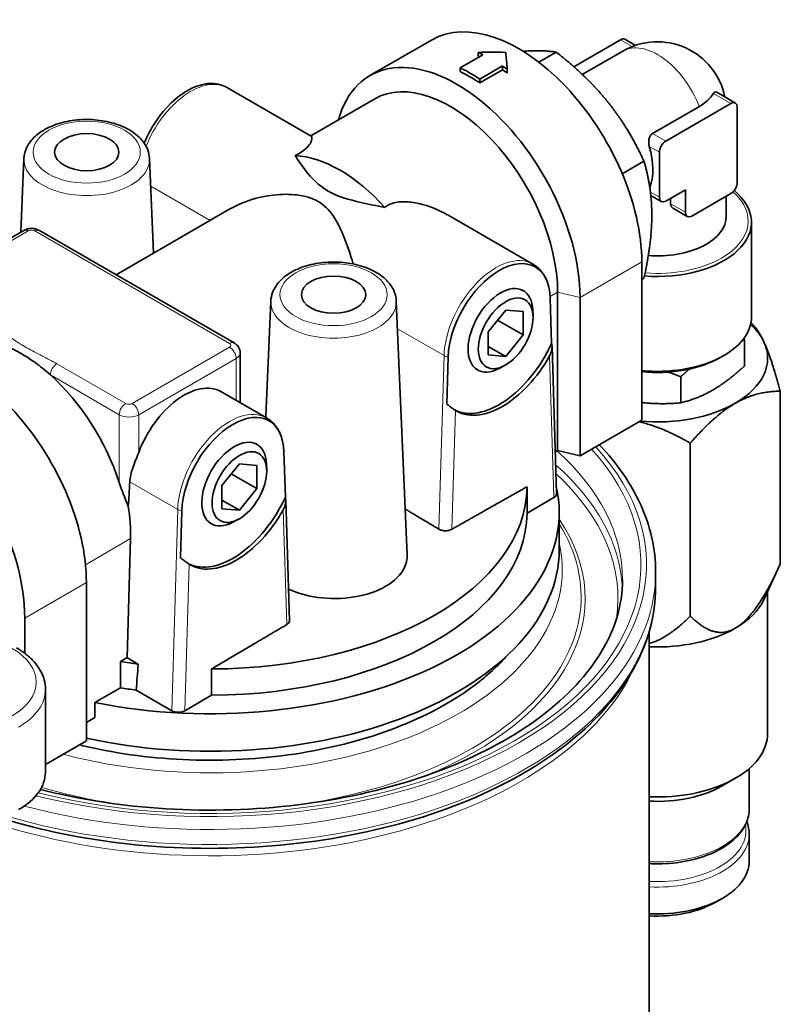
# Model space of a CAD drawing. Header units: millimetres. Extents: x 0 to 2970, y 0 to 2100.
# Tile 20 of 41: x 585 to 637, y 397 to 464. Entities that reach past the tile are written whole.
import ezdxf

# ---------------------------------------------------------------- set-up
doc = ezdxf.new("R2010")
doc.units = ezdxf.units.MM
doc.header["$LTSCALE"] = 5
doc.layers.add('Spigoli tangenti visibili(ISO)', color=7, linetype='Continuous', lineweight=15, true_color=0x00803f)
doc.layers.add('Spigoli visibili(ISO)', color=7, linetype='Continuous', lineweight=35)

msp = doc.modelspace()

# ---------------------------------------------------------------- linework, layer by layer
at = {"layer": 'Spigoli tangenti visibili(ISO)'}
for p, q in [((626.966, 461.798), (626.163, 462.262)), ((632.493, 458.607), (633.676, 457.924)), ((629.257, 455.373), (628.357, 455.892)), ((628.132, 455.001), (628.815, 454.607)), ((594.205, 452.3), (598.244, 449.967)), ((628.209, 451.895), (628.815, 451.545)), ((629.574, 451.107), (630.583, 450.525)), ((585.877, 449.257), (579.248, 445.43)), ((599.577, 441.602), (586.319, 449.257)), ((623.42, 444.728), (627.618, 447.152)), ((621.387, 444.805), (621.895, 445.098)), ((623.42, 444.728), (621.895, 445.098)), ((610.998, 442.604), (614.163, 440.776)), ((592.948, 437.52), (599.577, 441.347)), ((613.812, 428.972), (614.163, 440.776)), ((621.637, 431.119), (621.34, 440.75)), ((587.825, 440.222), (592.506, 437.52)), ((600.019, 440.582), (593.39, 436.754)), ((600.019, 437.731), (600.019, 440.582)), ((592.064, 436.754), (587.383, 439.457)), ((592.064, 432.148), (592.064, 436.754)), ((593.39, 436.754), (593.39, 434.189)), ((614.937, 437.053), (614.696, 428.96)), ((592.783, 432.198), (596.044, 430.315)), ((595.636, 416.618), (596.044, 430.315)), ((603.461, 422.473), (603.221, 430.289)), ((589.77, 426.55), (592.838, 428.322)), ((596.817, 426.591), (596.521, 416.619)), ((585.634, 422.912), (589.832, 425.336))]:
    msp.add_line(p, q, dxfattribs=at)
for centre, major_axis, ratio, start_param, end_param in [((628.68, 457.435), (-2.344, 4.059), 0.57735, 4.459084, 6.283185), ((596.925, 454.666), (2.5, 4.33), 0.57735, 0, 1.816183), ((589.854, 454.123), (4.271, 0), 0.57735, 3.116897, 6.307881), ((628.68, 449.933), (6.18, 0), 0.57735, 5.497787, 6.871393), ((585.877, 448.747), (-0.313, 0.541), 0.57735, 5.497787, 6.283185), ((586.098, 449.129), (-0.312, 0), 0.57735, 3.926991, 5.497787), ((586.319, 448.747), (0.313, 0.541), 0.57735, 0, 0.785398), ((617.697, 442.674), (2.5, 4.33), 0.57735, 0, 2.321288), ((628.68, 449.933), (-6.18, 0), 0.57735, 1.435338, 2.356194), ((606.648, 444.427), (4.271, 0), 0.57735, 3.116897, 6.307881), ((599.577, 441.092), (0.313, 0.541), 0.57735, 0, 0.785398), ((599.356, 441.475), (0.313, 0), 0.57735, 5.497787, 7.068583), ((599.577, 440.837), (-0.313, 0.541), 0.57735, 3.926991, 5.497787), ((599.356, 440.964), (0.937, 0), 0.57735, 5.497787, 6.283185), ((614.605, 441.014), (0.625, -0.019), 0.556849, 3.943845, 4.467444), ((587.825, 439.712), (-0.312, -0.541), 0.57735, 3.926991, 5.497787), ((592.506, 437.01), (-0.312, -0.541), 0.57735, 3.926991, 5.497787), ((592.727, 437.647), (0.312, 0), 0.57735, 3.926991, 5.497787), ((592.948, 437.01), (-0.313, 0.541), 0.57735, 3.926991, 5.497787), ((592.727, 437.137), (-0.937, 0), 0.57735, 0.785398, 2.356194), ((599.577, 432.213), (2.5, 4.33), 0.57735, 0, 2.321288), ((598.251, 426.548), (29.687, 0), 0.57735, 4.30151, 6.770505), ((598.251, 426.548), (29.312, 0), 0.57735, 4.30176, 6.766572), ((598.251, 425.528), (28.062, 0), 0.57735, 0, 0.572206), ((598.251, 424.507), (28.062, 0), 0.57735, 0.032237, 0.577732), ((598.251, 424.252), (27.75, 0), 0.57735, 6.197199, 6.842139), ((596.485, 430.552), (0.625, -0.019), 0.556849, 3.943845, 4.467444), ((598.251, 424.252), (25.516, 0), 0.57735, 5.32291, 6.657373), ((598.251, 424.381), (25.244, 0), 0.57735, 4.946622, 6.628928), ((598.251, 426.225), (23.961, 0), 0.57735, 4.281766, 6.41585), ((598.251, 426.038), (30.312, 0), 0.57735, 4.281971, 6.283185), ((598.251, 425.017), (30.312, 0), 0.57735, 4.119309, 6.283185), ((580.794, 418.562), (5.625, 0), 0.57735, 5.497787, 7.068583), ((598.251, 423.997), (29.875, 0), 0.57735, 4.109405, 6.029862), ((580.794, 418.051), (6.25, 0), 0.57735, 5.497787, 6.283185), ((598.251, 424.381), (-25.244, 0), 0.57735, 1.099052, 1.336563), ((628.68, 409.939), (6.25, 0), 0.57735, 4.623624, 6.283185), ((628.68, 408.472), (6.027, 0), 0.57735, 4.620327, 6.394698), ((628.68, 408.228), (6.25, 0), 0.57735, 4.623624, 6.283185)]:
    msp.add_ellipse(centre, major_axis=major_axis, ratio=ratio, start_param=start_param, end_param=end_param, dxfattribs=at)
for centre, major_axis in [((589.854, 454.615), (-3.646, 0)), ((606.648, 444.919), (3.646, 0))]:
    msp.add_ellipse(centre, major_axis=major_axis, ratio=0.57735, dxfattribs=at)
msp.add_open_spline([(583.928, 442.472), (584.091, 442.378), (584.247, 442.281), (584.4, 442.182), (584.554, 442.083), (584.704, 441.983), (584.855, 441.883), (585.157, 441.683), (585.463, 441.484), (585.788, 441.297), (586.113, 441.109), (586.457, 440.932), (586.804, 440.758), (586.977, 440.671), (587.151, 440.584), (587.322, 440.495), (587.494, 440.406), (587.662, 440.316), (587.825, 440.222)], degree=3, knots=[0, 0, 0, 0, 0.001103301, 0.001103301, 0.001103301, 0.00220698, 0.00220698, 0.00220698, 0.004414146, 0.004414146, 0.004414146, 0.006621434, 0.006621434, 0.006621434, 0.007725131, 0.007725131, 0.007725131, 0.008828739, 0.008828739, 0.008828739, 0.008828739], dxfattribs=at)
at = {"layer": 'Spigoli visibili(ISO)'}
for p, q in [((613.321, 462.244), (609.123, 459.82)), ((622.992, 460.431), (626.163, 462.262)), ((626.476, 462.293), (627.191, 461.88)), ((615.266, 460.352), (616.813, 461.245)), ((616.481, 461.399), (616.481, 461.143)), ((621.804, 461.42), (620.616, 460.734)), ((626.336, 461.495), (623.574, 459.9)), ((615.266, 460.352), (615.266, 460.096)), ((618.138, 460.48), (616.592, 459.587)), ((616.592, 459.331), (618.138, 460.224)), ((618.138, 460.48), (618.138, 460.224)), ((618.47, 460.251), (618.47, 459.994)), ((616.592, 459.587), (616.592, 459.331)), ((599.425, 458.996), (605.133, 455.701)), ((609.447, 458.239), (605.092, 455.725)), ((632.716, 458.69), (633.989, 457.955)), ((631.536, 457.728), (628.357, 455.892)), ((633.676, 457.924), (629.257, 455.373)), ((634.118, 452.566), (634.118, 457.669)), ((585.584, 454.184), (585.37, 449.176)), ((594.124, 454.184), (594.399, 447.747)), ((628.815, 451.545), (628.815, 454.607)), ((626.29, 453.144), (627.77, 453.998)), ((628.235, 451.669), (628.944, 451.259)), ((630.583, 452.056), (629.257, 451.29)), ((629.574, 451.473), (629.574, 451.107)), ((630.583, 452.056), (630.583, 450.525)), ((631.025, 450.269), (633.676, 451.8)), ((633.368, 451.622), (633.368, 450.259)), ((599.641, 450.773), (591.85, 446.275)), ((614.489, 450.299), (620.197, 447.004)), ((629.786, 450.773), (630.712, 450.239)), ((635.086, 443.402), (635.086, 449.856)), ((578.935, 445.461), (585.564, 449.288)), ((599.889, 441.633), (586.631, 449.288)), ((627.618, 436.384), (627.618, 447.152)), ((627.618, 445.956), (627.77, 446.043)), ((619.452, 445.254), (619.541, 445.205)), ((621.895, 445.098), (621.895, 434.33)), ((602.378, 444.488), (602.043, 436.647)), ((610.918, 444.488), (611.657, 427.213)), ((621.392, 444.692), (621.487, 441.598)), ((623.42, 444.728), (623.42, 433.96)), ((618.359, 443.87), (617.175, 442.397)), ((619.544, 443.765), (618.359, 443.87)), ((619.544, 442.185), (619.544, 443.765)), ((620.221, 443.449), (620.207, 443.864)), ((617.81, 443.187), (619.544, 442.185)), ((617.175, 442.397), (617.175, 440.818)), ((618.359, 440.712), (619.544, 442.185)), ((634.605, 440.066), (634.605, 441.843)), ((600.293, 437.572), (600.293, 440.964)), ((617.175, 441.396), (618.359, 440.712)), ((617.175, 440.818), (618.359, 440.712)), ((621.511, 441.418), (621.82, 431.381)), ((632.989, 440.659), (633.21, 440.787)), ((614.348, 437.477), (614.443, 440.681)), ((618.288, 440.1), (617.921, 439.905)), ((616.339, 439.864), (616.427, 439.811)), ((630.268, 437.562), (630.268, 439.338)), ((598.983, 438.329), (602.077, 436.543)), ((637.045, 438.354), (637.045, 426.595)), ((623.42, 433.96), (627.618, 436.384)), ((601.332, 434.793), (601.422, 434.744)), ((630.922, 434.818), (630.922, 423.059)), ((603.272, 434.231), (603.367, 431.137)), ((621.732, 434.236), (621.895, 434.33)), ((621.895, 434.33), (623.42, 433.96)), ((600.24, 433.409), (599.055, 431.936)), ((601.424, 433.303), (600.24, 433.409)), ((602.101, 432.987), (602.087, 433.403)), ((599.69, 432.725), (601.424, 431.724)), ((601.424, 431.724), (601.424, 433.303)), ((599.055, 431.936), (599.055, 430.356)), ((600.24, 430.251), (601.424, 431.724)), ((619.813, 431.853), (619.813, 430.067)), ((599.055, 430.934), (600.24, 430.251)), ((603.644, 422.74), (603.391, 430.956)), ((619.813, 430.067), (621.637, 431.119)), ((596.228, 427.015), (596.324, 430.219)), ((599.055, 430.356), (600.24, 430.251)), ((622.001, 430.12), (622.001, 427.569)), ((598.22, 429.402), (598.307, 429.349)), ((600.168, 429.639), (599.802, 429.444)), ((592.597, 420.23), (592.838, 428.322)), ((628.564, 426.038), (628.564, 425.017)), ((635.927, 424.171), (637.041, 426.586)), ((589.832, 425.336), (589.832, 414.569)), ((636.18, 424.719), (636.18, 415.08)), ((585.634, 422.912), (585.634, 420.527)), ((628.126, 361.79), (628.126, 421.995)), ((592.153, 419.966), (592.153, 418.179)), ((598.344, 419.457), (598.344, 417.671)), ((587.044, 412.438), (587.044, 418.051)), ((592.153, 418.179), (590.415, 417.176)), ((593.217, 418.015), (595.636, 416.618)), ((598.344, 417.671), (596.521, 416.619)), ((590.415, 417.176), (590.415, 416.155)), ((589.832, 415.819), (590.415, 416.155)), ((587.044, 412.959), (589.832, 414.569)), ((634.93, 412.686), (634.93, 409.939)), ((633.1, 411.508), (633.983, 412.018)), ((634.93, 408.228), (634.93, 406.404)), ((632.658, 403.598), (633.1, 403.853))]:
    msp.add_line(p, q, dxfattribs=at)
msp.add_arc((628.68, 457.435), 4.688, 11.47219, 120, dxfattribs=at)
for centre, major_axis, ratio, start_param, end_param in [((619.243, 451.987), (-5.922, 10.257), 0.57735, 3.926991, 6.283185), ((626.163, 461.751), (0.312, 0.541), 0.57735, 0, 0.785398), ((615.045, 449.563), (-5.922, 10.257), 0.57735, 3.926991, 6.797333), ((618.359, 451.477), (16.228, -0.879), 0.61019, 1.603836, 1.719777), ((617.476, 450.966), (-6.078, 10.528), 0.57735, 5.574985, 5.613728), ((617.476, 450.966), (5.922, -10.257), 0.57735, 2.464782, 2.475209), ((618.359, 451.477), (-0.657, 13.652), 0.050742, 5.407966, 5.523907), ((615.929, 450.073), (-6.078, 10.528), 0.57735, 5.42059, 5.574985), ((617.476, 450.966), (-6.078, 10.528), 0.57735, 5.381846, 5.42059), ((617.476, 450.966), (5.922, -10.257), 0.57735, 2.23718, 2.276956), ((615.929, 450.073), (5.922, -10.257), 0.57735, 2.276956, 2.435433), ((596.704, 454.794), (2.458, 4.258), 0.57735, 0.420534, 1.794889), ((614.603, 449.308), (-5.156, 8.931), 0.57735, 3.926991, 6.283185), ((628.68, 459.377), (4.039, 0), 0.57735, 5.497787, 5.946724), ((633.676, 457.414), (0.312, 0.541), 0.57735, 5.497787, 7.068583), ((625.058, 455.344), (2.344, -4.059), 0.57735, 0.429512, 1.168722), ((629.257, 454.862), (0.312, 0.541), 0.57735, 0.785398, 2.356194), ((607.09, 444.97), (-5.156, 8.931), 0.57735, 5.065818, 5.929757), ((633.676, 452.311), (0.312, 0.541), 0.57735, 3.926991, 5.497787), ((628.68, 449.856), (6.406, 0), 0.57735, 4.574954, 6.901474), ((629.257, 451.8), (-0.312, -0.541), 0.57735, 5.497787, 7.068583), ((628.68, 450.259), (4.687, 0), 0.57735, 4.580467, 6.283185), ((631.025, 450.78), (-0.312, -0.541), 0.57735, 5.497787, 7.068583), ((617.917, 442.546), (2.458, 4.258), 0.57735, 5.532694, 8.604473), ((618.006, 442.495), (-1.558, -2.698), 0.57735, 2.394679, 7.030099), ((628.68, 443.402), (6.406, 0), 0.57735, 4.545841, 6.283185), ((628.68, 440.595), (7.5, 0), 0.57735, 0.261799, 0.561757), ((581.457, 430.171), (-5.922, 10.257), 0.57735, 3.926991, 6.283185), ((617.917, 442.546), (-3.125, -5.413), 0.57735, 0.035174, 1.725592), ((628.68, 440.595), (7.5, 0), 0.57735, 5.497787, 6.544985), ((618.138, 442.419), (-3.125, -5.413), 0.57735, 6.258279, 7.878888), ((628.68, 443.147), (6.094, 0), 0.57735, 4.537213, 5.497787), ((577.259, 427.747), (-5.922, 10.257), 0.57735, 3.926991, 6.908298), ((585.435, 432.468), (-5.156, 8.931), 0.57735, 4.35669, 5.227283), ((596.483, 433.999), (2.5, 4.33), 0.57735, 0, 1.850834), ((628.68, 440.595), (-7.5, 0), 0.57735, 1.413364, 2.356194), ((599.798, 432.085), (2.458, 4.258), 0.57735, 5.532694, 8.604473), ((599.886, 432.034), (-1.558, -2.698), 0.57735, 2.394679, 7.030099), ((592.727, 447.28), (0.652, 22.306), 0.030199, 3.863221, 3.970735), ((598.251, 430.12), (23.75, 0), 0.57735, 4.376153, 6.411935), ((598.251, 431.906), (21.562, 0), 0.57735, 4.716695, 6.278879), ((621.195, 431.375), (0.625, 0), 0.57735, 5.497178, 6.300649), ((599.798, 432.085), (-3.125, -5.413), 0.57735, 0.035174, 1.725592), ((585.537, 432.537), (-4.885, 9.096), 0.597148, 3.945062, 4.189458), ((600.019, 431.957), (-3.125, -5.413), 0.57735, 6.258279, 7.878888), ((598.251, 430.12), (21.562, 0), 0.57735, 4.716695, 6.278879), ((598.251, 427.569), (23.75, 0), 0.57735, 4.350027, 6.283185), ((628.68, 425.286), (7.5, 0), 0.57735, 5.497787, 6.02289), ((628.68, 425.286), (7.5, 0), 0.57735, 4.638448, 5.497787), ((551.591, -936.205), (-789.873, 1445.313), 0.592478, 5.502267, 5.502921), ((598.251, 431.906), (-21.563, 0), 0.57735, 1.284072, 1.341908), ((-1224.068, 1591.074), (-1220.327, 2272.375), 0.597148, 3.888175, 3.889025), ((598.251, 430.12), (-21.563, 0), 0.57735, 1.284072, 1.335165), ((596.079, 416.874), (0.625, 0), 0.57735, 3.926381, 5.497178), ((628.68, 415.08), (7.5, 0), 0.57735, 4.638448, 6.283185), ((580.794, 412.438), (6.25, 0), 0.57735, 5.497787, 6.283185), ((628.68, 414.059), (6.25, 0), 0.57735, 4.623624, 5.497787), ((628.68, 406.404), (6.25, 0), 0.57735, 4.623624, 6.283185), ((628.68, 405.894), (5.625, 0), 0.57735, 4.613731, 5.497787)]:
    msp.add_ellipse(centre, major_axis=major_axis, ratio=ratio, start_param=start_param, end_param=end_param, dxfattribs=at)
for centre, major_axis in [((589.854, 454.615), (2.187, 0)), ((606.648, 444.919), (2.187, 0)), ((618.359, 442.291), (-1.317, -2.282)), ((600.24, 431.83), (-1.317, -2.282))]:
    msp.add_ellipse(centre, major_axis=major_axis, ratio=0.57735, dxfattribs=at)
for points, weights in [([(621.804, 461.42), (620.807, 461.575), (619.544, 461.478)], [1.40455735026, 1.50563884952, 1.51267397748]), ([(625.32, 458.017), (623.936, 459.739), (621.804, 461.42)], [1.51320023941, 1.51320023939, 1.40455735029]), ([(627.77, 453.998), (626.704, 456.295), (625.32, 458.017)], [1.40455735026, 1.51320023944, 1.51320023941]), ([(628.303, 450.329), (628.303, 452.175), (627.77, 453.998)], [1.5132002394, 1.51320023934, 1.40455735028]), ([(627.77, 446.043), (628.303, 448.483), (628.303, 450.329)], [1.40455735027, 1.51320023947, 1.5132002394]), ([(635.925, 441.716), (635.507, 442.615), (635.05, 443.008)], [1, 1.10632437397, 1.16742925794]), ([(634.605, 441.843), (634.532, 441.825), (634.459, 441.806)], [1.49562504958, 1.5024729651, 1.50891552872]), ([(634.571, 441.948), (634.588, 441.896), (634.605, 441.843)], [1.50426512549, 1.50002890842, 1.49562504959]), ([(637.045, 438.354), (636.445, 440.595), (635.925, 441.716)], [1.19814799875, 1.13614482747, 1]), ([(630.268, 439.338), (629.827, 439.514), (629.415, 439.654)], [1.49562504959, 1.52601051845, 1.54841517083]), ([(630.869, 439.863), (630.578, 439.621), (630.268, 439.338)], [1.54664845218, 1.52482079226, 1.49562504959]), ([(632.437, 438.426), (633.443, 439.008), (634.605, 440.066)], [1.61131204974, 1.61131204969, 1.49562504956]), ([(630.268, 437.562), (631.43, 437.845), (632.437, 438.426)], [1.49562504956, 1.61131204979, 1.61131204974]), ([(633.983, 437.533), (635.404, 438.354), (637.045, 438.354)], [1, 1.13614482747, 1.19814799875]), ([(627.618, 437.589), (628.849, 437.435), (630.268, 437.562)], [1.60981656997, 1.59815881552, 1.49562504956]), ([(630.922, 434.818), (632.562, 436.713), (633.983, 437.533)], [1.19814799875, 1.13614482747, 1]), ([(627.433, 436.277), (629.056, 435.895), (630.922, 434.818)], [1.04175172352, 1.14608614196, 1.19814799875]), ([(614.696, 428.96), (616.97, 430.252), (619.813, 431.853)], [1.35512888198, 1.2961677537, 1.19666960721]), ([(613.812, 428.972), (612.56, 429.718), (611.523, 430.335)], [1.45618528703, 1.56036340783, 1.65251639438]), ([(637.045, 426.595), (635.404, 423.044), (633.983, 422.224)], [1.10124099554, 1.08923013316, 1]), ([(637.041, 426.586), (637.043, 426.59), (637.045, 426.595)], [1.10116148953, 1.10120165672, 1.10124099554]), ([(630.922, 423.059), (629.436, 421.564), (628.126, 421.194)], [1.10124099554, 1.09325107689, 1.05108981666]), ([(633.983, 422.224), (632.562, 421.404), (630.922, 423.059)], [1, 1.08923013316, 1.10124099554]), ([(603.461, 422.473), (601.187, 421.139), (598.344, 419.457)], [1.35512888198, 1.2961677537, 1.19666960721])]:
    msp.add_rational_spline(points, weights, degree=2, dxfattribs=at)
for points, knots in [([(597.945, 459.26), (598.048, 459.274), (598.152, 459.282), (598.358, 459.287), (598.46, 459.283), (598.664, 459.262), (598.764, 459.244), (598.961, 459.197), (599.058, 459.166), (599.246, 459.091), (599.338, 459.047), (599.425, 458.996)], [5.0772528, 5.0772528, 5.0772528, 5.0772528, 5.1613597, 5.1613597, 5.2454665, 5.2454665, 5.3295734, 5.3295734, 5.4136803, 5.4136803, 5.4977871, 5.4977871, 5.4977871, 5.4977871]), ([(632.493, 458.607), (632.52, 458.652), (632.555, 458.688), (632.632, 458.719), (632.675, 458.714), (632.716, 458.69)], [0.5016274, 0.5016274, 0.5016274, 0.5016274, 0.5411176, 0.5411176, 0.58060781, 0.58060781, 0.58060781, 0.58060781]), ([(585.584, 454.184), (585.596, 454.452), (585.668, 454.717), (585.92, 455.229), (586.111, 455.471), (586.609, 455.93), (586.932, 456.137), (587.669, 456.483), (588.087, 456.616), (588.963, 456.793), (589.42, 456.837), (590.332, 456.834), (590.785, 456.787), (591.653, 456.607), (592.066, 456.472), (592.813, 456.118), (593.148, 455.897), (593.68, 455.381), (593.885, 455.088), (594.075, 454.577), (594.115, 454.381), (594.124, 454.184)], [3.951686, 3.951686, 3.951686, 3.951686, 4.204748, 4.204748, 4.486813, 4.486813, 4.816334, 4.816334, 5.16153, 5.16153, 5.503576, 5.503576, 5.843667, 5.843667, 6.185818, 6.185818, 6.531001, 6.531001, 6.857808, 6.857808, 7.043888, 7.043888, 7.043888, 7.043888]), ([(605.133, 455.701), (605.142, 455.696), (605.149, 455.689), (605.195, 455.623), (605.198, 455.48), (605.037, 455.167), (604.956, 455.047), (604.7, 454.79), (604.525, 454.652), (604.273, 454.506), (604.198, 454.463), (604.119, 454.421), (604.037, 454.38)], [4.6681082, 4.6681082, 4.6681082, 4.6681082, 4.7237862, 4.7237862, 5.0652676, 5.0652676, 5.2360084, 5.2360084, 5.4067491, 5.4067491, 5.4067491, 5.4580008, 5.4580008, 5.4580008, 5.4580008]), ([(628.357, 455.892), (628.301, 455.86), (628.249, 455.81), (628.168, 455.684), (628.138, 455.608), (628.099, 455.451), (628.09, 455.358), (628.095, 455.172), (628.109, 455.08), (628.132, 455.001)], [0, 0, 0, 0, 0.0377324, 0.0377324, 0.0754648, 0.0754648, 0.1172972, 0.1172972, 0.1591297, 0.1591297, 0.1591297, 0.1591297]), ([(604.037, 454.38), (604.251, 454.043), (604.482, 453.702), (605.146, 452.842), (605.626, 452.343), (606.915, 451.599), (607.683, 451.378), (609.036, 451.072), (609.583, 450.965), (610.143, 450.854)], [5.859406, 5.859406, 5.859406, 5.859406, 6.135644, 6.135644, 6.57311, 6.57311, 7.010576, 7.010576, 7.286813, 7.286813, 7.286813, 7.286813]), ([(607.992, 447.006), (607.776, 447.693), (607.555, 448.36), (607.105, 449.454), (606.886, 449.903), (606.345, 450.682), (606.019, 451.012), (605.599, 451.254), (605.179, 451.496), (604.693, 451.636), (603.66, 451.766), (603.116, 451.758), (601.502, 451.576), (600.458, 451.241), (599.653, 450.78), (599.647, 450.777), (599.641, 450.773)], [9.986651, 9.986651, 9.986651, 9.986651, 10.342275, 10.342275, 10.627296, 10.627296, 10.912318, 10.912318, 10.912318, 11.19734, 11.19734, 11.482362, 11.482362, 12.052406, 12.052406, 12.056853, 12.056853, 12.056853, 12.056853]), ([(610.143, 450.854), (610.205, 450.907), (610.273, 450.955), (610.349, 450.999), (610.6, 451.144), (610.892, 451.215), (611.518, 451.259), (611.852, 451.232), (612.876, 451.047), (613.58, 450.782), (614.29, 450.411), (614.39, 450.357), (614.489, 450.299)], [5.3554974, 5.3554974, 5.3554974, 5.3554974, 5.4067491, 5.4067491, 5.4067491, 5.5774898, 5.5774898, 5.7482306, 5.7482306, 6.089712, 6.089712, 6.14539, 6.14539, 6.14539, 6.14539]), ([(629.574, 451.107), (629.574, 451.043), (629.593, 450.978), (629.664, 450.864), (629.716, 450.816), (629.777, 450.778), (629.782, 450.776), (629.786, 450.773)], [0, 0, 0, 0, 0.0377432, 0.0377432, 0.07548639, 0.07548639, 0.07838874, 0.07838874, 0.07838874, 0.07838874]), ([(585.564, 449.288), (585.636, 449.33), (585.708, 449.358), (585.851, 449.4), (585.921, 449.413), (586.062, 449.426), (586.133, 449.426), (586.274, 449.413), (586.345, 449.4), (586.487, 449.358), (586.559, 449.33), (586.631, 449.288)], [4.712389, 4.712389, 4.712389, 4.712389, 5.026548, 5.026548, 5.340708, 5.340708, 5.654867, 5.654867, 5.969026, 5.969026, 6.283185, 6.283185, 6.283185, 6.283185]), ([(610.918, 444.488), (610.906, 444.756), (610.835, 445.021), (610.582, 445.533), (610.391, 445.775), (609.893, 446.234), (609.57, 446.442), (608.833, 446.787), (608.415, 446.92), (607.539, 447.097), (607.082, 447.141), (606.17, 447.138), (605.717, 447.091), (604.85, 446.911), (604.437, 446.777), (603.689, 446.422), (603.355, 446.201), (602.822, 445.685), (602.617, 445.393), (602.427, 444.881), (602.387, 444.685), (602.378, 444.488)], [5.522482, 5.522482, 5.522482, 5.522482, 5.775545, 5.775545, 6.057609, 6.057609, 6.38713, 6.38713, 6.732326, 6.732326, 7.074373, 7.074373, 7.414464, 7.414464, 7.756615, 7.756615, 8.101798, 8.101798, 8.428605, 8.428605, 8.614685, 8.614685, 8.614685, 8.614685]), ([(620.197, 447.004), (620.284, 446.953), (620.368, 446.897), (620.527, 446.771), (620.602, 446.702), (620.742, 446.555), (620.807, 446.477), (620.927, 446.312), (620.982, 446.225), (621.081, 446.044), (621.125, 445.95), (621.165, 445.854)], [5.4977871, 5.4977871, 5.4977871, 5.4977871, 5.581894, 5.581894, 5.6660009, 5.6660009, 5.7501077, 5.7501077, 5.8342146, 5.8342146, 5.9183215, 5.9183215, 5.9183215, 5.9183215]), ([(587.383, 439.457), (587.032, 439.772), (586.675, 440.06), (586.189, 440.409), (586.064, 440.494), (585.771, 440.687), (585.603, 440.791), (585.266, 440.985), (585.098, 441.075), (584.805, 441.221), (584.681, 441.279), (584.195, 441.492), (583.837, 441.616), (583.486, 441.707)], [0, 0, 0, 0, 0.2472197, 0.2472197, 0.3322129, 0.3322129, 0.4464661, 0.4464661, 0.5607274, 0.5607274, 0.6456918, 0.6456918, 0.8929298, 0.8929298, 0.8929298, 0.8929298]), ([(599.889, 441.633), (599.926, 441.612), (599.962, 441.588), (600.033, 441.531), (600.069, 441.498), (600.137, 441.421), (600.169, 441.377), (600.226, 441.276), (600.25, 441.219), (600.284, 441.097), (600.293, 441.031), (600.293, 440.964)], [0, 0, 0, 0, 0.1570796, 0.1570796, 0.3141593, 0.3141593, 0.4712389, 0.4712389, 0.6283185, 0.6283185, 0.7853982, 0.7853982, 0.7853982, 0.7853982]), ([(621.34, 440.75), (621.399, 440.854), (621.447, 440.975), (621.506, 441.224), (621.518, 441.351), (621.505, 441.51), (621.498, 441.555), (621.487, 441.598)], [-0.1909365, -0.1909365, -0.1909365, -0.1909365, -0.1335675, -0.1335675, -0.0761985, -0.0761985, -0.0544942, -0.0544942, -0.0544942, -0.0544942]), ([(614.348, 437.477), (614.386, 437.449), (614.423, 437.421), (614.549, 437.328), (614.64, 437.259), (614.804, 437.14), (614.878, 437.09), (614.937, 437.053)], [0.0544942, 0.0544942, 0.0544942, 0.0544942, 0.0761985, 0.0761985, 0.1335675, 0.1335675, 0.1909365, 0.1909365, 0.1909365, 0.1909365]), ([(603.045, 435.392), (603.006, 435.489), (602.961, 435.583), (602.862, 435.763), (602.807, 435.85), (602.687, 436.016), (602.622, 436.094), (602.482, 436.241), (602.407, 436.31), (602.248, 436.435), (602.165, 436.492), (602.077, 436.543)], [0.3648638, 0.3648638, 0.3648638, 0.3648638, 0.4489707, 0.4489707, 0.5330776, 0.5330776, 0.6171844, 0.6171844, 0.7012913, 0.7012913, 0.7853982, 0.7853982, 0.7853982, 0.7853982]), ([(593.39, 434.189), (593.255, 433.83), (593.101, 433.472), (592.875, 432.807), (592.802, 432.495), (592.783, 432.198)], [0.3042152, 0.3042152, 0.3042152, 0.3042152, 0.4919721, 0.4919721, 0.6638216, 0.6638216, 0.6638216, 0.6638216]), ([(624.729, 434.716), (625.932, 433.45), (626.876, 432.089), (628.21, 429.17), (628.564, 427.605), (628.564, 426.038)], [8.1373686, 8.1373686, 8.1373686, 8.1373686, 8.3814315, 8.3814315, 8.6393798, 8.6393798, 8.6393798, 8.6393798]), ([(603.221, 430.289), (603.279, 430.393), (603.327, 430.514), (603.386, 430.762), (603.398, 430.89), (603.385, 431.048), (603.378, 431.093), (603.367, 431.137)], [-0.5581913, -0.5581913, -0.5581913, -0.5581913, -0.5008223, -0.5008223, -0.4434533, -0.4434533, -0.421749, -0.421749, -0.421749, -0.421749]), ([(614.696, 428.96), (614.65, 428.934), (614.596, 428.912), (614.47, 428.875), (614.386, 428.862), (614.216, 428.857), (614.13, 428.865), (614.054, 428.881), (613.981, 428.896), (613.908, 428.921), (613.835, 428.959), (613.823, 428.965), (613.812, 428.972)], [0.4958996, 0.4958996, 0.4958996, 0.4958996, 0.5256395, 0.5256395, 0.5642527, 0.5642527, 0.6028659, 0.6028659, 0.6028659, 0.6395963, 0.6395963, 0.6466859, 0.6466859, 0.6466859, 0.6466859]), ([(596.228, 427.015), (596.267, 426.987), (596.304, 426.96), (596.429, 426.866), (596.52, 426.798), (596.685, 426.679), (596.759, 426.628), (596.817, 426.591)], [-0.3127606, -0.3127606, -0.3127606, -0.3127606, -0.2910563, -0.2910563, -0.2336873, -0.2336873, -0.1763183, -0.1763183, -0.1763183, -0.1763183]), ([(611.655, 427.213), (611.667, 426.914), (611.603, 426.61), (611.221, 425.847), (610.768, 425.412), (609.615, 424.746), (608.865, 424.487), (607.239, 424.222), (606.364, 424.216), (604.864, 424.422), (604.17, 424.616), (603.578, 424.889)], [5.791809, 5.791809, 5.791809, 5.791809, 6.030953, 6.030953, 6.422318, 6.422318, 6.813683, 6.813683, 7.205048, 7.205048, 7.550782, 7.550782, 7.550782, 7.550782]), ([(626.314, 425.528), (626.314, 423.796), (625.787, 422.054), (623.721, 418.806), (622.258, 417.3), (618.571, 414.647), (616.378, 413.492), (611.445, 411.619), (608.706, 410.902), (602.952, 409.987), (599.938, 409.792), (593.95, 409.95), (590.978, 410.304), (587.683, 411.021), (587.19, 411.137), (586.703, 411.262)], [2.356194, 2.356194, 2.356194, 2.356194, 2.708187, 2.708187, 3.032504, 3.032504, 3.345314, 3.345314, 3.65836, 3.65836, 3.972656, 3.972656, 4.287328, 4.287328, 4.343446, 4.343446, 4.343446, 4.343446]), ([(628.564, 425.017), (628.564, 423.15), (628.06, 421.285), (626.102, 417.725), (624.625, 416.033), (620.829, 412.984), (618.492, 411.635), (613.211, 409.437), (610.268, 408.59), (604.08, 407.479), (600.837, 407.216), (594.374, 407.296), (591.156, 407.64), (585.712, 408.766), (583.421, 409.439), (581.309, 410.27)], [2.356194, 2.356194, 2.356194, 2.356194, 2.663652, 2.663652, 2.979469, 2.979469, 3.302312, 3.302312, 3.625705, 3.625705, 3.948509, 3.948509, 4.271088, 4.271088, 4.524977, 4.524977, 4.524977, 4.524977]), ([(603.644, 422.74), (603.645, 422.729), (603.644, 422.717), (603.636, 422.656), (603.611, 422.606), (603.546, 422.532), (603.507, 422.501), (603.461, 422.473)], [0.32370917, 0.32370917, 0.32370917, 0.32370917, 0.33252958, 0.33252958, 0.37114279, 0.37114279, 0.40088267, 0.40088267, 0.40088267, 0.40088267]), ([(585.084, 420.889), (585.317, 420.755), (585.535, 420.608), (585.933, 420.291), (586.115, 420.121), (586.435, 419.758), (586.574, 419.565), (586.803, 419.158), (586.892, 418.945), (587.013, 418.505), (587.044, 418.278), (587.044, 418.051)], [4.712389, 4.712389, 4.712389, 4.712389, 4.8694686, 4.8694686, 5.0265482, 5.0265482, 5.1836279, 5.1836279, 5.3407075, 5.3407075, 5.4977871, 5.4977871, 5.4977871, 5.4977871]), ([(618.375, 420.287), (617.73, 419.561), (616.954, 418.864), (614.615, 417.153), (612.86, 416.216), (608.91, 414.695), (606.716, 414.112), (602.106, 413.366), (599.691, 413.203), (594.891, 413.32), (592.507, 413.599), (589.957, 414.15), (589.654, 414.219), (589.354, 414.293)], [2.830799, 2.830799, 2.830799, 2.830799, 3.024485, 3.024485, 3.338962, 3.338962, 3.653494, 3.653494, 3.969008, 3.969008, 4.284827, 4.284827, 4.327751, 4.327751, 4.327751, 4.327751]), ([(628.126, 406.213), (628.331, 406.203), (628.538, 406.198), (629.409, 406.203), (630.074, 406.27), (631.336, 406.525), (631.933, 406.713), (633.003, 407.197), (633.475, 407.492), (634.238, 408.167), (634.531, 408.546), (634.856, 409.27), (634.93, 409.605), (634.93, 409.939)], [3.836312, 3.836312, 3.836312, 3.836312, 3.937393, 3.937393, 4.263778, 4.263778, 4.590844, 4.590844, 4.919283, 4.919283, 5.244715, 5.244715, 5.497787, 5.497787, 5.497787, 5.497787])]:
    msp.add_open_spline(points, degree=3, knots=knots, dxfattribs=at)
for points in [[(602.039, 436.565), (602.04, 436.592), (602.042, 436.62), (602.043, 436.648)], [(592.682, 430.521), (592.47, 431.039), (592.245, 431.587), (592.064, 432.148)], [(592.597, 420.23), (592.449, 420.142), (592.301, 420.054), (592.153, 419.966)], [(634.768, 409.084), (634.875, 408.806), (634.93, 408.517), (634.93, 408.228)]]:
    msp.add_open_spline(points, degree=3, dxfattribs=at)

doc.saveas('drawing.dxf')
